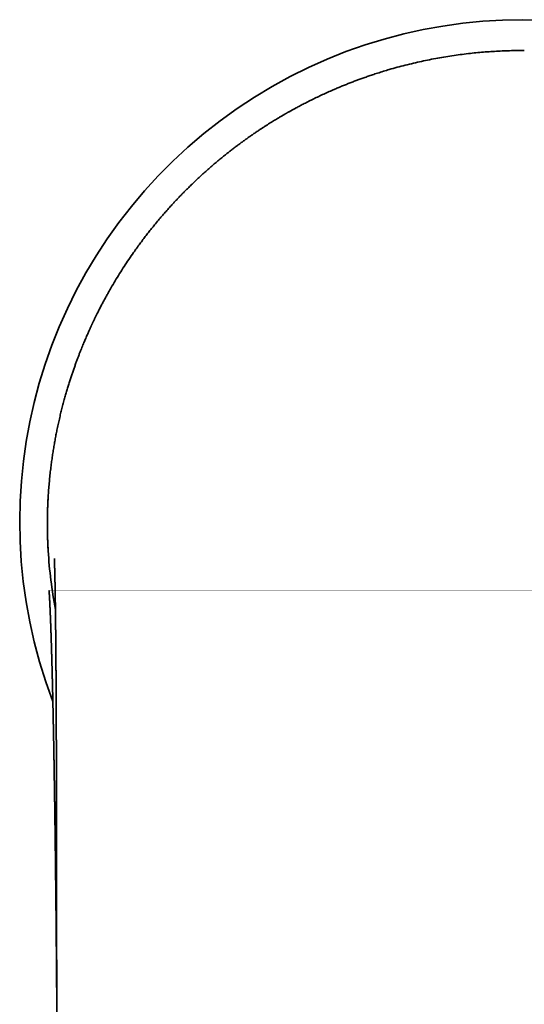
# Model space of a CAD drawing. Header units: millimetres. Extents: x 8 to 542, y 12 to 410.
# Tile 6 of 17: x 261 to 285, y 165 to 211. Entities that reach past the tile are written whole.
import ezdxf

# ---------------------------------------------------------------- set-up
doc = ezdxf.new("R2010")
doc.units = ezdxf.units.MM

msp = doc.modelspace()

# ---------------------------------------------------------------- linework, layer by layer
at = {"color": 7, "linetype": 'Continuous', "lineweight": 35}
for p, q in [((284.582, 209.347), (284.5, 209.348)), ((262.33, 188.391), (262.331, 188.4))]:
    msp.add_line(p, q, dxfattribs=at)
for radius, start, end in [(23.495, 339.0836, 200.9136), (22.206, 183.4813, 190.6007)]:
    msp.add_arc((284.5, 187.295), radius, start, end, dxfattribs=at)
for points, knots in [([(284.5, 209.348), (284.384, 209.347), (284.152, 209.346), (283.804, 209.338), (283.456, 209.324), (283.107, 209.305), (282.759, 209.281), (282.411, 209.25), (282.051, 209.214), (281.68, 209.169), (281.298, 209.117), (280.917, 209.058), (280.536, 208.992), (280.156, 208.92), (279.777, 208.841), (279.399, 208.755), (279.022, 208.663), (278.647, 208.564), (278.306, 208.468), (278, 208.376), (277.737, 208.294), (277.565, 208.237), (277.485, 208.21)], [0, 0, 0, 0, 0.04856, 0.097169, 0.145827, 0.194539, 0.243306, 0.292131, 0.341018, 0.394866, 0.448795, 0.502807, 0.556907, 0.611097, 0.665381, 0.719762, 0.774244, 0.82883, 0.883524, 0.923702, 0.963942, 1, 1, 1, 1]), ([(277.485, 208.211), (277.418, 208.188), (277.286, 208.144), (277.091, 208.076), (276.903, 208.008), (276.722, 207.942), (276.541, 207.873), (276.36, 207.803), (276.178, 207.73), (275.999, 207.656), (275.823, 207.583), (275.622, 207.497), (275.399, 207.398), (275.155, 207.286), (274.917, 207.174), (274.686, 207.062), (274.462, 206.95), (274.262, 206.847), (274.085, 206.754), (273.96, 206.687), (273.869, 206.638), (273.81, 206.605), (273.754, 206.575), (273.699, 206.544), (273.647, 206.515), (273.598, 206.488), (273.556, 206.464), (273.521, 206.444), (273.492, 206.427), (273.471, 206.416), (273.458, 206.408), (273.45, 206.403), (273.441, 206.398), (273.428, 206.391), (273.412, 206.381), (273.383, 206.365), (273.342, 206.341), (273.289, 206.31), (273.233, 206.277), (273.174, 206.242), (273.111, 206.205), (273.039, 206.162), (272.957, 206.112), (272.863, 206.055), (272.765, 205.994), (272.662, 205.929), (272.554, 205.861), (272.442, 205.789), (272.321, 205.71), (272.192, 205.625), (272.053, 205.532), (271.91, 205.434), (271.761, 205.331), (271.613, 205.226), (271.465, 205.12), (271.32, 205.013), (271.175, 204.906), (271.032, 204.798), (270.893, 204.691), (270.756, 204.584), (270.606, 204.464), (270.443, 204.333), (270.269, 204.189), (270.099, 204.046), (269.925, 203.896), (269.746, 203.739), (269.564, 203.575), (269.389, 203.414), (269.22, 203.255), (269.057, 203.099), (268.912, 202.957), (268.783, 202.829), (268.669, 202.714), (268.558, 202.601), (268.449, 202.487), (268.338, 202.371), (268.227, 202.252), (268.101, 202.115), (267.959, 201.958), (267.802, 201.781), (267.644, 201.599), (267.49, 201.418), (267.342, 201.238), (267.198, 201.061), (267.053, 200.879), (266.908, 200.693), (266.762, 200.502), (266.617, 200.307), (266.472, 200.107), (266.299, 199.865), (266.102, 199.579), (265.884, 199.249), (265.671, 198.915), (265.465, 198.579), (265.302, 198.302), (265.179, 198.088), (265.095, 197.937), (265.011, 197.786), (264.929, 197.634), (264.858, 197.501), (264.799, 197.388), (264.753, 197.298), (264.709, 197.213), (264.669, 197.132), (264.631, 197.057), (264.596, 196.986), (264.563, 196.92), (264.533, 196.858), (264.506, 196.802), (264.481, 196.751), (264.46, 196.706), (264.442, 196.668), (264.426, 196.637), (264.413, 196.608), (264.4, 196.581), (264.388, 196.555), (264.377, 196.531), (264.363, 196.502), (264.347, 196.466), (264.326, 196.421), (264.302, 196.369), (264.276, 196.312), (264.247, 196.248), (264.216, 196.178), (264.182, 196.103), (264.146, 196.02), (264.108, 195.932), (264.068, 195.838), (264.025, 195.737), (263.981, 195.63), (263.934, 195.517), (263.884, 195.394), (263.831, 195.26), (263.776, 195.117), (263.719, 194.968), (263.661, 194.813), (263.603, 194.652), (263.543, 194.484), (263.483, 194.309), (263.422, 194.128), (263.361, 193.941), (263.299, 193.748), (263.238, 193.549), (263.178, 193.343), (263.116, 193.128), (263.054, 192.902), (262.992, 192.667), (262.932, 192.425), (262.872, 192.175), (262.814, 191.919), (262.76, 191.668), (262.711, 191.425), (262.666, 191.188), (262.623, 190.947), (262.581, 190.7), (262.542, 190.448), (262.505, 190.192), (262.469, 189.921), (262.435, 189.635), (262.403, 189.335), (262.375, 189.029), (262.35, 188.717), (262.337, 188.506), (262.331, 188.4)], [0, 0, 0, 0, 0.007636, 0.015048, 0.022235, 0.029199, 0.035939, 0.043128, 0.05021, 0.057197, 0.064089, 0.070887, 0.080826, 0.090556, 0.100076, 0.109386, 0.118487, 0.127377, 0.133916, 0.140336, 0.142826, 0.145298, 0.147649, 0.149807, 0.152123, 0.154166, 0.155934, 0.157427, 0.158647, 0.159592, 0.160001, 0.160325, 0.160615, 0.161162, 0.161905, 0.162698, 0.164762, 0.1671, 0.169418, 0.171934, 0.174583, 0.177361, 0.18116, 0.185176, 0.189408, 0.193857, 0.198523, 0.203405, 0.208504, 0.214363, 0.220485, 0.226868, 0.233514, 0.240422, 0.246929, 0.253633, 0.260312, 0.266903, 0.273404, 0.279816, 0.286139, 0.294688, 0.30307, 0.311282, 0.319327, 0.328685, 0.337805, 0.346686, 0.355329, 0.363734, 0.371901, 0.378086, 0.384127, 0.390025, 0.395916, 0.40191, 0.408009, 0.414212, 0.422911, 0.431806, 0.440899, 0.450188, 0.458648, 0.467264, 0.476038, 0.484968, 0.494056, 0.5033, 0.512691, 0.522116, 0.537196, 0.552277, 0.567359, 0.582442, 0.597526, 0.604163, 0.6108, 0.617438, 0.624075, 0.630684, 0.634805, 0.638705, 0.642384, 0.645842, 0.649079, 0.652094, 0.654971, 0.657613, 0.660019, 0.662191, 0.664127, 0.665829, 0.667016, 0.668204, 0.66942, 0.67055, 0.671541, 0.672499, 0.674174, 0.676105, 0.67829, 0.68073, 0.683426, 0.686376, 0.689581, 0.693041, 0.696756, 0.700725, 0.70495, 0.709429, 0.714164, 0.719151, 0.724873, 0.730822, 0.736999, 0.743403, 0.750034, 0.756978, 0.764156, 0.771566, 0.779209, 0.787084, 0.795193, 0.803534, 0.812108, 0.821341, 0.830829, 0.840573, 0.850572, 0.860828, 0.871339, 0.880553, 0.889954, 0.899544, 0.909322, 0.919288, 0.929442, 0.939783, 0.951374, 0.963192, 0.975236, 0.987506, 1, 1, 1, 1]), ([(262.33, 188.391), (262.326, 188.327), (262.319, 188.199), (262.311, 188.004), (262.305, 187.806), (262.3, 187.605), (262.297, 187.403), (262.296, 187.198), (262.298, 186.992), (262.301, 186.785), (262.306, 186.576), (262.314, 186.367), (262.323, 186.157), (262.331, 186.017), (262.335, 185.947)], [0, 0, 0, 0, 0.083258, 0.166537, 0.249828, 0.333133, 0.416453, 0.499786, 0.583132, 0.666488, 0.749854, 0.833231, 0.916619, 1, 1, 1, 1]), ([(262.329, 188.389), (262.327, 188.34), (262.321, 188.242), (262.315, 188.093), (262.309, 187.943), (262.304, 187.797), (262.301, 187.656), (262.299, 187.555), (262.298, 187.49), (262.298, 187.459), (262.298, 187.428), (262.297, 187.397), (262.297, 187.366), (262.297, 187.335), (262.297, 187.251), (262.297, 187.113), (262.299, 186.921), (262.302, 186.727), (262.308, 186.533), (262.315, 186.338), (262.324, 186.143), (262.332, 186.012), (262.335, 185.947)], [0, 0, 0, 0, 0.0639907, 0.1278511, 0.1916295, 0.2553741, 0.3114802, 0.3676306, 0.3802455, 0.3928647, 0.4054885, 0.4181173, 0.4307515, 0.4433914, 0.4560375, 0.5338852, 0.6115416, 0.6890936, 0.7666284, 0.8442332, 0.9219949, 1, 1, 1, 1]), ([(262.623, 185.59), (262.623, 185.59), (262.623, 185.59), (262.623, 185.589), (262.623, 185.588), (262.623, 185.587), (262.623, 185.584), (262.624, 185.579), (262.624, 185.573), (262.624, 185.565), (262.625, 185.556), (262.625, 185.543), (262.626, 185.527), (262.626, 185.51), (262.627, 185.496), (262.627, 185.487), (262.628, 185.478), (262.628, 185.469), (262.628, 185.459), (262.629, 185.448), (262.629, 185.435), (262.63, 185.422), (262.63, 185.409), (262.631, 185.394), (262.631, 185.379), (262.632, 185.364), (262.632, 185.35), (262.633, 185.337), (262.633, 185.324), (262.633, 185.31), (262.634, 185.296), (262.634, 185.28), (262.635, 185.265), (262.635, 185.251), (262.636, 185.24), (262.636, 185.231), (262.636, 185.224), (262.636, 185.216), (262.636, 185.207), (262.637, 185.197), (262.637, 185.185), (262.637, 185.174), (262.638, 185.163), (262.638, 185.151), (262.638, 185.141), (262.639, 185.13), (262.639, 185.119), (262.639, 185.106), (262.64, 185.093), (262.64, 185.079), (262.64, 185.065), (262.641, 185.052), (262.641, 185.039), (262.641, 185.026), (262.642, 185.013), (262.642, 184.998), (262.643, 184.983), (262.643, 184.97), (262.643, 184.958), (262.643, 184.947), (262.644, 184.937), (262.644, 184.927), (262.644, 184.915), (262.645, 184.902), (262.645, 184.887), (262.645, 184.873), (262.646, 184.859), (262.646, 184.847), (262.646, 184.836), (262.646, 184.826), (262.647, 184.816), (262.647, 184.806), (262.647, 184.794), (262.647, 184.781), (262.648, 184.768), (262.648, 184.756), (262.648, 184.746), (262.648, 184.737), (262.649, 184.726), (262.649, 184.713), (262.649, 184.698), (262.65, 184.683), (262.65, 184.669), (262.65, 184.658), (262.65, 184.645), (262.651, 184.628), (262.651, 184.606), (262.652, 184.584), (262.652, 184.561), (262.653, 184.539), (262.653, 184.52), (262.653, 184.502), (262.654, 184.485), (262.654, 184.466), (262.655, 184.446), (262.655, 184.428), (262.655, 184.413), (262.655, 184.401), (262.656, 184.391), (262.656, 184.381), (262.656, 184.367), (262.656, 184.348), (262.657, 184.326), (262.657, 184.304), (262.658, 184.282), (262.658, 184.26), (262.659, 184.234), (262.659, 184.205), (262.66, 184.172), (262.66, 184.141), (262.661, 184.112), (262.661, 184.085), (262.662, 184.05), (262.663, 184.007), (262.663, 183.957), (262.664, 183.911), (262.665, 183.865), (262.666, 183.816), (262.666, 183.764), (262.667, 183.711), (262.668, 183.659), (262.669, 183.608), (262.669, 183.556), (262.67, 183.506), (262.671, 183.459), (262.671, 183.416), (262.672, 183.378), (262.672, 183.343), (262.673, 183.31), (262.673, 183.278), (262.674, 183.245), (262.674, 183.209), (262.675, 183.168), (262.675, 183.122), (262.676, 183.074), (262.677, 183.028), (262.677, 182.984), (262.678, 182.944), (262.678, 182.903), (262.678, 182.863), (262.679, 182.827), (262.679, 182.795), (262.68, 182.768), (262.68, 182.743), (262.68, 182.717), (262.68, 182.689), (262.681, 182.658), (262.681, 182.623), (262.682, 182.582), (262.682, 182.539), (262.683, 182.494), (262.683, 182.45), (262.684, 182.407), (262.684, 182.364), (262.684, 182.322), (262.685, 182.282), (262.685, 182.244), (262.686, 182.212), (262.686, 182.185), (262.686, 182.163), (262.686, 182.145), (262.686, 182.124), (262.687, 182.094), (262.687, 182.053), (262.687, 182.007), (262.688, 181.954), (262.689, 181.895), (262.689, 181.825), (262.69, 181.744), (262.691, 181.652), (262.692, 181.554), (262.692, 181.456), (262.693, 181.359), (262.694, 181.266), (262.695, 181.169), (262.695, 181.073), (262.696, 180.967), (262.697, 180.854), (262.698, 180.734), (262.699, 180.623), (262.699, 180.522), (262.7, 180.431), (262.701, 180.343), (262.701, 180.259), (262.702, 180.177), (262.702, 180.094), (262.703, 180.01), (262.703, 179.895), (262.704, 179.748), (262.705, 179.571), (262.706, 179.4), (262.707, 179.236), (262.708, 179.076), (262.709, 178.911), (262.71, 178.741), (262.71, 178.566), (262.711, 178.378), (262.712, 178.177), (262.713, 177.961), (262.714, 177.789), (262.714, 177.664), (262.715, 177.587), (262.715, 177.509), (262.715, 177.43), (262.715, 177.351), (262.716, 177.273), (262.716, 177.195), (262.716, 177.12), (262.717, 177.048), (262.717, 176.984), (262.717, 176.928), (262.717, 176.88), (262.717, 176.841), (262.717, 176.811), (262.717, 176.788), (262.717, 176.766), (262.718, 176.742), (262.718, 176.716), (262.718, 176.679), (262.718, 176.632), (262.718, 176.571), (262.718, 176.504), (262.719, 176.429), (262.719, 176.347), (262.719, 176.265), (262.719, 176.184), (262.719, 176.104), (262.72, 176.02), (262.72, 175.931), (262.72, 175.839), (262.721, 175.664), (262.721, 175.406), (262.722, 175.065), (262.723, 174.666), (262.724, 174.208), (262.725, 173.825), (262.725, 173.575), (262.725, 173.458), (262.726, 173.342), (262.726, 173.225), (262.726, 173.11), (262.726, 172.998), (262.726, 172.886), (262.727, 172.774), (262.727, 172.664), (262.727, 172.561), (262.727, 172.465), (262.727, 172.376), (262.727, 172.295), (262.727, 172.225), (262.727, 172.165), (262.727, 172.116), (262.728, 172.071), (262.728, 172.03), (262.728, 171.994), (262.728, 171.959), (262.728, 171.915), (262.728, 171.856), (262.728, 171.782), (262.728, 171.701), (262.728, 171.612), (262.728, 171.517), (262.728, 171.414), (262.728, 171.308), (262.729, 171.202), (262.729, 171.094), (262.729, 170.98), (262.729, 170.861), (262.729, 170.736), (262.729, 170.606), (262.729, 170.469), (262.729, 170.323), (262.73, 170.169), (262.73, 170.005), (262.73, 169.834), (262.73, 169.656), (262.73, 169.471), (262.73, 169.282), (262.73, 169.09), (262.731, 168.894), (262.731, 168.691), (262.731, 168.482), (262.731, 168.267), (262.731, 168.045), (262.731, 167.817), (262.731, 167.578), (262.731, 167.329), (262.731, 167.069), (262.732, 166.803), (262.732, 166.529), (262.732, 166.248), (262.732, 165.96), (262.732, 165.665), (262.732, 165.363), (262.732, 165.054), (262.732, 164.738), (262.732, 164.415), (262.732, 164.092), (262.732, 163.768), (262.732, 163.444), (262.732, 163.114), (262.732, 162.777), (262.732, 162.551), (262.732, 162.436)], [0, 0, 0, 0, 0.001422, 0.00296, 0.004484, 0.005854, 0.008806, 0.01176, 0.014814, 0.017973, 0.021243, 0.024631, 0.029295, 0.034191, 0.036102, 0.037861, 0.039419, 0.040902, 0.042761, 0.044797, 0.04685, 0.04875, 0.050828, 0.053086, 0.055224, 0.057215, 0.059055, 0.060791, 0.062542, 0.06407, 0.065787, 0.067755, 0.06957, 0.071136, 0.072528, 0.073303, 0.0741, 0.074921, 0.07584, 0.076932, 0.078195, 0.079435, 0.080524, 0.081706, 0.082781, 0.083786, 0.084854, 0.086077, 0.087401, 0.088726, 0.090051, 0.09134, 0.092461, 0.093547, 0.094781, 0.096133, 0.097521, 0.098584, 0.099621, 0.100554, 0.101381, 0.102217, 0.103205, 0.104344, 0.105487, 0.106761, 0.107853, 0.108824, 0.109723, 0.110567, 0.111221, 0.112015, 0.112948, 0.114019, 0.115055, 0.115936, 0.116682, 0.117329, 0.11807, 0.119112, 0.120317, 0.121456, 0.122433, 0.12325, 0.123943, 0.125315, 0.1269, 0.128531, 0.130141, 0.131674, 0.133106, 0.134131, 0.135281, 0.136554, 0.13795, 0.139274, 0.140175, 0.140953, 0.141609, 0.14223, 0.142984, 0.144356, 0.145833, 0.147261, 0.148642, 0.149995, 0.151427, 0.15338, 0.155445, 0.157377, 0.159135, 0.160716, 0.162132, 0.165325, 0.168424, 0.170764, 0.173354, 0.176145, 0.179054, 0.182083, 0.184749, 0.187515, 0.19036, 0.193047, 0.195502, 0.197725, 0.199632, 0.201425, 0.203109, 0.204684, 0.206264, 0.208076, 0.210127, 0.212416, 0.214811, 0.217246, 0.219187, 0.221153, 0.223143, 0.22508, 0.226839, 0.228284, 0.229581, 0.230731, 0.231879, 0.233176, 0.234624, 0.236222, 0.238153, 0.240217, 0.242257, 0.244263, 0.246234, 0.248171, 0.250073, 0.251939, 0.253644, 0.255105, 0.256302, 0.257264, 0.257992, 0.258669, 0.26018, 0.261959, 0.264009, 0.266328, 0.268917, 0.271776, 0.275448, 0.27939, 0.283602, 0.288085, 0.291865, 0.295818, 0.299894, 0.30392, 0.307882, 0.312975, 0.317931, 0.322648, 0.326532, 0.330229, 0.333739, 0.337072, 0.340373, 0.34369, 0.347024, 0.350374, 0.357435, 0.36444, 0.37136, 0.377469, 0.383671, 0.390056, 0.396624, 0.403376, 0.410311, 0.418301, 0.426527, 0.434988, 0.43789, 0.440819, 0.443775, 0.446757, 0.449766, 0.452764, 0.455569, 0.458569, 0.461276, 0.46369, 0.465809, 0.467635, 0.469167, 0.470165, 0.470982, 0.471775, 0.47267, 0.473668, 0.474768, 0.476766, 0.479032, 0.481567, 0.48437, 0.487441, 0.49078, 0.493592, 0.49657, 0.499713, 0.503022, 0.506495, 0.510031, 0.522674, 0.535342, 0.548036, 0.567123, 0.586267, 0.590572, 0.59488, 0.599191, 0.603505, 0.607809, 0.611959, 0.615912, 0.620233, 0.624292, 0.62809, 0.631627, 0.634903, 0.637917, 0.64067, 0.64265, 0.644468, 0.646125, 0.647621, 0.648955, 0.650162, 0.651425, 0.653889, 0.656618, 0.659613, 0.662873, 0.6664, 0.670192, 0.674251, 0.67802, 0.681993, 0.686169, 0.69055, 0.695134, 0.699931, 0.704961, 0.710226, 0.715993, 0.722016, 0.728297, 0.734836, 0.741631, 0.748684, 0.755657, 0.762864, 0.770306, 0.777982, 0.785894, 0.79404, 0.802421, 0.811037, 0.820315, 0.829851, 0.839645, 0.849696, 0.860006, 0.870573, 0.881399, 0.892482, 0.903824, 0.915424, 0.927282, 0.939398, 0.951059, 0.962949, 0.975069, 0.98742, 1, 1, 1, 1]), ([(262.377, 184.088), (262.377, 184.088), (262.377, 184.088), (262.377, 184.088), (262.377, 184.088), (262.377, 184.088), (262.377, 184.088), (262.377, 184.088), (262.377, 184.087), (262.377, 184.087), (262.377, 184.087), (262.377, 184.087), (262.377, 184.086), (262.377, 184.085), (262.377, 184.085), (262.377, 184.084), (262.378, 184.083), (262.378, 184.082), (262.378, 184.081), (262.378, 184.08), (262.378, 184.079), (262.378, 184.078), (262.378, 184.077), (262.378, 184.075), (262.378, 184.074), (262.378, 184.072), (262.378, 184.071), (262.378, 184.069), (262.379, 184.068), (262.379, 184.066), (262.379, 184.065), (262.379, 184.064), (262.379, 184.062), (262.379, 184.06), (262.379, 184.058), (262.379, 184.056), (262.38, 184.054), (262.38, 184.052), (262.38, 184.049), (262.38, 184.046), (262.38, 184.044), (262.38, 184.041), (262.381, 184.039), (262.381, 184.037), (262.381, 184.036), (262.381, 184.035), (262.381, 184.034), (262.381, 184.032), (262.381, 184.03), (262.381, 184.027), (262.382, 184.024), (262.382, 184.021), (262.382, 184.018), (262.382, 184.014), (262.382, 184.012), (262.383, 184.01), (262.383, 184.009), (262.383, 184.007), (262.383, 184.005), (262.383, 184.003), (262.383, 184.001), (262.383, 183.999), (262.383, 183.996), (262.384, 183.994), (262.384, 183.99), (262.384, 183.987), (262.384, 183.983), (262.384, 183.981), (262.385, 183.979), (262.385, 183.977), (262.385, 183.976), (262.385, 183.975), (262.385, 183.973), (262.385, 183.97), (262.385, 183.965), (262.386, 183.961), (262.386, 183.956), (262.386, 183.952), (262.386, 183.948), (262.387, 183.945), (262.387, 183.941), (262.387, 183.937), (262.387, 183.933), (262.388, 183.929), (262.388, 183.926), (262.388, 183.922), (262.388, 183.919), (262.388, 183.916), (262.389, 183.914), (262.389, 183.913), (262.389, 183.91), (262.389, 183.908), (262.389, 183.903), (262.39, 183.898), (262.39, 183.893), (262.39, 183.888), (262.39, 183.883), (262.391, 183.879), (262.391, 183.875), (262.391, 183.87), (262.392, 183.864), (262.392, 183.859), (262.392, 183.854), (262.392, 183.85), (262.393, 183.846), (262.393, 183.843), (262.393, 183.84), (262.393, 183.837), (262.393, 183.833), (262.394, 183.827), (262.394, 183.822), (262.394, 183.816), (262.395, 183.811), (262.395, 183.806), (262.395, 183.802), (262.395, 183.798), (262.396, 183.793), (262.396, 183.787), (262.396, 183.781), (262.397, 183.776), (262.397, 183.772), (262.397, 183.768), (262.397, 183.765), (262.397, 183.763), (262.397, 183.76), (262.398, 183.756), (262.398, 183.75), (262.398, 183.744), (262.399, 183.739), (262.399, 183.734), (262.399, 183.731), (262.399, 183.729), (262.399, 183.727), (262.399, 183.725), (262.399, 183.723), (262.4, 183.721), (262.4, 183.717), (262.4, 183.711), (262.4, 183.704), (262.401, 183.698), (262.401, 183.693), (262.401, 183.688), (262.402, 183.682), (262.402, 183.675), (262.402, 183.668), (262.403, 183.661), (262.403, 183.655), (262.403, 183.651), (262.404, 183.645), (262.404, 183.64), (262.404, 183.633), (262.405, 183.626), (262.405, 183.619), (262.405, 183.613), (262.405, 183.608), (262.406, 183.603), (262.406, 183.599), (262.406, 183.594), (262.406, 183.588), (262.407, 183.583), (262.407, 183.578), (262.407, 183.574), (262.407, 183.57), (262.408, 183.566), (262.408, 183.562), (262.408, 183.557), (262.408, 183.551), (262.409, 183.545), (262.409, 183.538), (262.409, 183.532), (262.41, 183.525), (262.41, 183.518), (262.41, 183.509), (262.411, 183.501), (262.411, 183.494), (262.411, 183.488), (262.412, 183.483), (262.412, 183.479), (262.412, 183.474), (262.412, 183.468), (262.413, 183.46), (262.413, 183.45), (262.414, 183.441), (262.414, 183.43), (262.415, 183.417), (262.416, 183.402), (262.416, 183.386), (262.417, 183.37), (262.418, 183.353), (262.419, 183.336), (262.419, 183.32), (262.42, 183.305), (262.421, 183.289), (262.422, 183.272), (262.422, 183.254), (262.423, 183.235), (262.424, 183.217), (262.425, 183.201), (262.425, 183.187), (262.426, 183.175), (262.426, 183.162), (262.427, 183.149), (262.428, 183.134), (262.428, 183.117), (262.429, 183.1), (262.43, 183.084), (262.431, 183.066), (262.431, 183.047), (262.432, 183.025), (262.433, 183.003), (262.434, 182.979), (262.435, 182.958), (262.436, 182.937), (262.437, 182.916), (262.437, 182.9), (262.438, 182.888), (262.438, 182.879), (262.439, 182.869), (262.439, 182.859), (262.44, 182.849), (262.44, 182.84), (262.44, 182.832), (262.44, 182.826), (262.441, 182.821), (262.441, 182.814), (262.441, 182.807), (262.442, 182.799), (262.442, 182.791), (262.442, 182.782), (262.443, 182.772), (262.443, 182.761), (262.443, 182.751), (262.444, 182.742), (262.444, 182.733), (262.444, 182.725), (262.445, 182.716), (262.445, 182.707), (262.446, 182.698), (262.446, 182.689), (262.446, 182.68), (262.446, 182.673), (262.447, 182.667), (262.447, 182.66), (262.447, 182.652), (262.448, 182.642), (262.448, 182.632), (262.448, 182.623), (262.449, 182.615), (262.449, 182.608), (262.449, 182.6), (262.45, 182.59), (262.45, 182.578), (262.451, 182.564), (262.451, 182.551), (262.452, 182.539), (262.452, 182.527), (262.452, 182.516), (262.453, 182.505), (262.453, 182.493), (262.454, 182.48), (262.454, 182.466), (262.455, 182.451), (262.455, 182.437), (262.456, 182.423), (262.456, 182.41), (262.457, 182.396), (262.457, 182.383), (262.458, 182.37), (262.458, 182.357), (262.459, 182.345), (262.459, 182.332), (262.46, 182.317), (262.46, 182.3), (262.461, 182.283), (262.462, 182.265), (262.462, 182.248), (262.463, 182.232), (262.463, 182.217), (262.464, 182.201), (262.464, 182.183), (262.465, 182.162), (262.466, 182.135), (262.467, 182.101), (262.469, 182.06), (262.47, 182.018), (262.471, 181.975), (262.473, 181.932), (262.474, 181.888), (262.476, 181.842), (262.477, 181.805), (262.478, 181.777), (262.479, 181.758), (262.479, 181.74), (262.48, 181.723), (262.48, 181.708), (262.481, 181.693), (262.481, 181.679), (262.482, 181.664), (262.482, 181.648), (262.483, 181.631), (262.483, 181.614), (262.484, 181.597), (262.484, 181.582), (262.485, 181.566), (262.485, 181.549), (262.486, 181.531), (262.486, 181.511), (262.487, 181.49), (262.488, 181.468), (262.488, 181.445), (262.489, 181.423), (262.49, 181.404), (262.49, 181.386), (262.491, 181.37), (262.491, 181.356), (262.491, 181.342), (262.492, 181.326), (262.492, 181.309), (262.493, 181.29), (262.494, 181.267), (262.494, 181.242), (262.495, 181.214), (262.496, 181.184), (262.497, 181.154), (262.498, 181.12), (262.499, 181.084), (262.5, 181.045), (262.501, 181.01), (262.502, 180.977), (262.503, 180.947), (262.504, 180.921), (262.504, 180.899), (262.505, 180.882), (262.505, 180.865), (262.506, 180.847), (262.506, 180.828), (262.507, 180.805), (262.508, 180.78), (262.508, 180.752), (262.509, 180.724), (262.51, 180.696), (262.511, 180.67), (262.511, 180.644), (262.512, 180.621), (262.513, 180.599), (262.513, 180.579), (262.514, 180.561), (262.514, 180.544), (262.515, 180.527), (262.515, 180.506), (262.516, 180.483), (262.516, 180.456), (262.517, 180.428), (262.518, 180.396), (262.519, 180.364), (262.52, 180.329), (262.521, 180.291), (262.522, 180.252), (262.523, 180.216), (262.524, 180.183), (262.524, 180.152), (262.525, 180.124), (262.526, 180.097), (262.526, 180.071), (262.527, 180.045), (262.528, 180.019), (262.528, 179.993), (262.529, 179.967), (262.53, 179.941), (262.53, 179.914), (262.531, 179.884), (262.532, 179.852), (262.533, 179.817), (262.534, 179.779), (262.535, 179.739), (262.536, 179.7), (262.536, 179.663), (262.537, 179.627), (262.538, 179.594), (262.539, 179.56), (262.54, 179.526), (262.541, 179.489), (262.542, 179.449), (262.542, 179.407), (262.544, 179.362), (262.545, 179.318), (262.546, 179.277), (262.546, 179.24), (262.547, 179.208), (262.548, 179.179), (262.548, 179.153), (262.549, 179.131), (262.549, 179.109), (262.55, 179.084), (262.551, 179.056), (262.551, 179.024), (262.552, 178.988), (262.553, 178.949), (262.554, 178.908), (262.555, 178.867), (262.556, 178.828), (262.556, 178.791), (262.557, 178.755), (262.558, 178.718), (262.559, 178.682), (262.559, 178.649), (262.56, 178.617), (262.561, 178.583), (262.562, 178.546), (262.563, 178.507), (262.563, 178.466), (262.564, 178.422), (262.565, 178.376), (262.566, 178.327), (262.567, 178.277), (262.568, 178.226), (262.569, 178.18), (262.57, 178.141), (262.571, 178.107), (262.572, 178.075), (262.572, 178.042), (262.573, 178.005), (262.574, 177.966), (262.575, 177.923), (262.576, 177.877), (262.576, 177.83), (262.577, 177.778), (262.579, 177.724), (262.58, 177.67), (262.581, 177.624), (262.581, 177.585), (262.582, 177.552), (262.583, 177.519), (262.583, 177.484), (262.584, 177.446), (262.585, 177.404), (262.586, 177.36), (262.587, 177.312), (262.587, 177.263), (262.588, 177.214), (262.589, 177.167), (262.59, 177.123), (262.591, 177.082), (262.592, 177.045), (262.592, 177.01), (262.593, 176.975), (262.594, 176.937), (262.594, 176.894), (262.595, 176.848), (262.596, 176.798), (262.597, 176.744), (262.598, 176.678), (262.6, 176.603), (262.601, 176.52), (262.602, 176.443), (262.604, 176.369), (262.605, 176.297), (262.606, 176.224), (262.607, 176.153), (262.609, 176.083), (262.61, 176.016), (262.611, 175.95), (262.612, 175.887), (262.613, 175.828), (262.614, 175.777), (262.615, 175.733), (262.615, 175.695), (262.616, 175.657), (262.616, 175.615), (262.617, 175.569), (262.618, 175.52), (262.619, 175.469), (262.62, 175.417), (262.621, 175.362), (262.621, 175.305), (262.622, 175.247), (262.623, 175.188), (262.624, 175.126), (262.625, 175.061), (262.626, 174.993), (262.627, 174.927), (262.628, 174.864), (262.629, 174.808), (262.63, 174.758), (262.631, 174.715), (262.631, 174.676), (262.632, 174.64), (262.632, 174.605), (262.633, 174.57), (262.634, 174.526), (262.634, 174.474), (262.635, 174.413), (262.636, 174.349), (262.637, 174.275), (262.639, 174.193), (262.64, 174.102), (262.641, 174.011), (262.643, 173.918), (262.644, 173.827), (262.645, 173.738), (262.646, 173.652), (262.648, 173.563), (262.649, 173.474), (262.65, 173.385), (262.651, 173.301), (262.652, 173.218), (262.653, 173.137), (262.655, 173.059), (262.656, 172.984), (262.657, 172.909), (262.658, 172.828), (262.659, 172.739), (262.66, 172.643), (262.661, 172.542), (262.663, 172.437), (262.664, 172.329), (262.666, 172.217), (262.667, 172.103), (262.668, 171.987), (262.67, 171.872), (262.671, 171.762), (262.672, 171.656), (262.674, 171.556), (262.675, 171.458), (262.676, 171.363), (262.677, 171.267), (262.679, 171.133), (262.681, 170.96), (262.683, 170.747), (262.685, 170.548), (262.687, 170.365), (262.689, 170.198), (262.691, 170.05), (262.692, 169.922), (262.693, 169.818), (262.694, 169.716), (262.695, 169.612), (262.697, 169.505), (262.698, 169.396), (262.699, 169.291), (262.7, 169.187), (262.701, 169.083), (262.702, 168.978), (262.703, 168.872), (262.704, 168.763), (262.705, 168.649), (262.706, 168.53), (262.707, 168.406), (262.709, 168.255), (262.71, 168.079), (262.712, 167.883), (262.714, 167.718), (262.715, 167.584), (262.716, 167.48), (262.717, 167.381), (262.718, 167.285), (262.718, 167.193), (262.719, 167.105), (262.72, 167.015), (262.721, 166.922), (262.721, 166.822), (262.722, 166.716), (262.723, 166.611), (262.724, 166.506), (262.725, 166.405), (262.726, 166.305), (262.726, 166.209), (262.727, 166.118), (262.728, 166.037), (262.728, 165.967), (262.729, 165.905), (262.729, 165.847), (262.73, 165.792), (262.73, 165.739), (262.731, 165.676), (262.731, 165.601), (262.732, 165.534), (262.732, 165.495), (262.732, 165.487)], [0, 0, 0, 0, 0.000313, 0.001512, 0.002449, 0.003213, 0.003805, 0.004326, 0.004847, 0.005368, 0.005888, 0.006807, 0.007953, 0.009305, 0.010789, 0.012325, 0.013625, 0.014697, 0.015642, 0.016579, 0.017545, 0.018556, 0.019682, 0.020995, 0.022229, 0.023431, 0.024593, 0.025657, 0.026567, 0.027332, 0.028065, 0.029076, 0.030109, 0.031295, 0.032643, 0.033829, 0.035008, 0.036089, 0.037096, 0.038277, 0.039656, 0.040623, 0.041583, 0.042392, 0.043032, 0.04357, 0.044152, 0.044783, 0.0457, 0.046627, 0.047684, 0.048891, 0.050157, 0.05117, 0.052081, 0.052835, 0.053475, 0.054116, 0.054716, 0.055325, 0.055945, 0.056584, 0.05734, 0.058227, 0.059237, 0.060293, 0.061372, 0.062117, 0.062706, 0.06314, 0.06349, 0.063879, 0.064761, 0.06579, 0.066848, 0.067986, 0.069192, 0.070351, 0.071351, 0.072264, 0.073187, 0.074205, 0.075342, 0.076148, 0.077022, 0.077933, 0.078711, 0.079331, 0.079805, 0.080273, 0.080768, 0.081615, 0.082619, 0.083763, 0.084905, 0.086042, 0.087073, 0.087961, 0.088832, 0.089751, 0.090912, 0.092356, 0.093299, 0.094085, 0.094747, 0.095382, 0.095996, 0.096645, 0.097394, 0.098566, 0.099717, 0.100807, 0.101803, 0.102592, 0.103372, 0.104242, 0.105192, 0.106201, 0.107266, 0.108283, 0.109175, 0.109696, 0.110217, 0.11074, 0.111325, 0.112064, 0.112956, 0.113973, 0.114785, 0.115429, 0.115903, 0.116209, 0.116442, 0.116725, 0.117254, 0.117916, 0.118742, 0.119735, 0.120784, 0.12167, 0.122385, 0.123217, 0.124208, 0.125318, 0.126487, 0.12767, 0.128479, 0.129176, 0.129939, 0.130837, 0.131812, 0.132951, 0.133993, 0.134912, 0.13571, 0.136278, 0.136951, 0.137728, 0.13857, 0.139323, 0.140006, 0.140572, 0.141092, 0.141651, 0.142251, 0.142906, 0.143776, 0.144751, 0.145746, 0.146587, 0.147419, 0.148409, 0.149636, 0.150795, 0.151758, 0.152558, 0.153177, 0.153751, 0.154423, 0.155236, 0.15619, 0.15751, 0.158733, 0.159856, 0.161716, 0.163626, 0.165564, 0.167641, 0.169717, 0.171748, 0.173645, 0.17556, 0.177374, 0.179319, 0.181426, 0.183624, 0.185833, 0.187469, 0.188974, 0.190366, 0.191725, 0.193059, 0.194785, 0.196624, 0.198437, 0.200154, 0.20199, 0.203999, 0.206103, 0.208623, 0.211015, 0.213184, 0.215233, 0.217215, 0.219251, 0.22006, 0.220928, 0.221853, 0.222836, 0.223851, 0.224746, 0.225501, 0.225994, 0.226467, 0.227053, 0.227756, 0.228547, 0.229326, 0.230084, 0.231122, 0.232116, 0.233057, 0.233929, 0.234733, 0.235469, 0.236223, 0.237119, 0.237923, 0.238791, 0.239565, 0.240219, 0.240752, 0.241319, 0.242027, 0.242878, 0.243922, 0.24478, 0.245438, 0.245998, 0.2467, 0.247555, 0.248553, 0.249879, 0.25106, 0.252098, 0.253057, 0.254024, 0.25498, 0.255947, 0.257077, 0.258397, 0.259569, 0.260816, 0.261995, 0.263096, 0.264117, 0.26531, 0.266423, 0.267468, 0.268446, 0.26945, 0.270643, 0.272029, 0.273526, 0.274993, 0.276366, 0.277643, 0.278825, 0.279913, 0.281495, 0.283116, 0.284793, 0.287912, 0.291063, 0.294213, 0.297537, 0.3008, 0.304071, 0.30738, 0.310804, 0.312183, 0.313582, 0.314909, 0.316093, 0.317181, 0.318143, 0.319257, 0.320256, 0.321383, 0.322634, 0.323877, 0.325037, 0.326113, 0.327106, 0.328358, 0.329604, 0.330955, 0.332411, 0.333972, 0.335559, 0.337034, 0.338385, 0.339613, 0.340638, 0.341557, 0.342463, 0.343498, 0.344661, 0.345954, 0.347377, 0.349091, 0.350962, 0.35298, 0.354971, 0.356874, 0.359539, 0.362006, 0.364276, 0.366351, 0.368285, 0.370095, 0.37124, 0.372329, 0.373362, 0.374423, 0.375658, 0.37704, 0.378591, 0.38031, 0.382198, 0.383829, 0.385472, 0.387008, 0.388435, 0.389754, 0.390945, 0.392032, 0.393014, 0.39397, 0.395231, 0.396641, 0.398201, 0.39991, 0.401767, 0.403724, 0.405603, 0.408036, 0.410294, 0.412377, 0.414286, 0.416052, 0.41764, 0.419155, 0.420655, 0.422141, 0.423612, 0.425068, 0.42651, 0.427942, 0.429468, 0.431129, 0.432926, 0.434859, 0.436927, 0.439203, 0.441362, 0.443403, 0.445326, 0.447146, 0.448881, 0.450746, 0.452741, 0.454866, 0.457121, 0.459506, 0.461986, 0.464105, 0.466024, 0.467744, 0.469264, 0.470584, 0.471705, 0.472771, 0.474031, 0.475492, 0.477151, 0.479011, 0.48107, 0.48319, 0.48529, 0.487271, 0.489133, 0.490876, 0.492848, 0.494643, 0.496258, 0.49782, 0.499531, 0.501395, 0.503293, 0.505326, 0.507496, 0.5098, 0.512081, 0.514742, 0.517191, 0.519427, 0.52145, 0.522893, 0.524367, 0.525971, 0.527706, 0.529608, 0.531646, 0.533819, 0.536127, 0.538405, 0.541182, 0.543727, 0.546038, 0.54765, 0.549126, 0.550628, 0.552266, 0.55404, 0.555951, 0.557999, 0.560178, 0.562489, 0.564762, 0.566899, 0.5689, 0.570733, 0.572435, 0.574006, 0.575448, 0.577202, 0.579114, 0.581185, 0.583414, 0.585802, 0.588345, 0.592189, 0.59581, 0.599209, 0.602385, 0.605434, 0.608596, 0.611885, 0.614717, 0.617635, 0.620498, 0.62318, 0.625681, 0.628, 0.629696, 0.631279, 0.632828, 0.634571, 0.636524, 0.638688, 0.640709, 0.642886, 0.645208, 0.647587, 0.649997, 0.652438, 0.654911, 0.657668, 0.660463, 0.663239, 0.665809, 0.668157, 0.6701, 0.67186, 0.673438, 0.674833, 0.676184, 0.677632, 0.679178, 0.681462, 0.68393, 0.686523, 0.689101, 0.692745, 0.696345, 0.699907, 0.703564, 0.707371, 0.710623, 0.713977, 0.717433, 0.720979, 0.724419, 0.727686, 0.73078, 0.733983, 0.736977, 0.739766, 0.74257, 0.745522, 0.74899, 0.752641, 0.756463, 0.760402, 0.76445, 0.768605, 0.77287, 0.777229, 0.781474, 0.785535, 0.789412, 0.793103, 0.796611, 0.800059, 0.803544, 0.807067, 0.814569, 0.822235, 0.830065, 0.835802, 0.841716, 0.847805, 0.851476, 0.855147, 0.858701, 0.862137, 0.866071, 0.869837, 0.873445, 0.877025, 0.880612, 0.884206, 0.887811, 0.891528, 0.895406, 0.899448, 0.903652, 0.908015, 0.914831, 0.921434, 0.927822, 0.931407, 0.934862, 0.938176, 0.941348, 0.944377, 0.947285, 0.950159, 0.953235, 0.956513, 0.959995, 0.963679, 0.966905, 0.970265, 0.973558, 0.976689, 0.979657, 0.982462, 0.984551, 0.986539, 0.988427, 0.990214, 0.991901, 0.993564, 0.996275, 0.999195, 1, 1, 1, 1])]:
    msp.add_open_spline(points, degree=3, knots=knots, dxfattribs=at)

doc.saveas('drawing.dxf')
